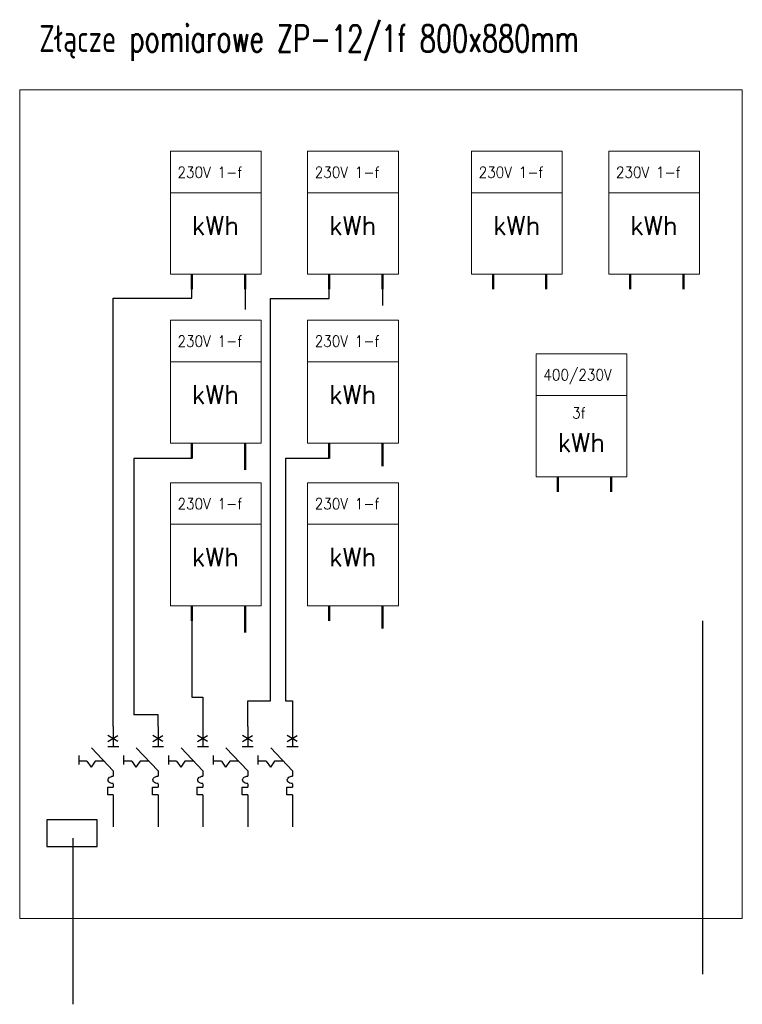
# Model space of a CAD drawing. Header units: millimetres. Extents: x 1575 to 12653, y -3998 to 8126.
# Tile 8 of 11: x 2487 to 3427, y 6845 to 8126. Entities that reach past the tile are written whole.
import ezdxf
from ezdxf.enums import TextEntityAlignment as Align
from ezdxf.lldxf.tags import DXFTag

# ---------------------------------------------------------------- set-up
doc = ezdxf.new("R2010")
doc.units = ezdxf.units.MM
doc.linetypes.add('ACAD_ISO03W100', pattern=[30, 12, -18])
for name, color, linetype, lineweight in [('Cienka', 4, 'Continuous', 15), ('Opisy', 30, 'Continuous', 25), ('Prad', 1, 'Continuous', 30), ('przerywana', 254, 'DASHED', 15)]:
    doc.layers.add(name, color=color, linetype=linetype, lineweight=lineweight)
doc.layers.add('EE_SYGOCHR_SYM', color=1, linetype='Continuous')
doc.styles.get("Standard").update_dxf_attribs({"font": 'romans.shx'})
tags = doc.linetypes.add('DASHED', pattern=[19.05, 12.7, -6.35]).pattern_tags.tags
tags[6:7] = [DXFTag(74, 4), DXFTag(75, 0), DXFTag(340, '0'), DXFTag(46, 1.0), DXFTag(50, 0.0), DXFTag(44, 0.0), DXFTag(45, 0.0)]
tags[4:5] = [DXFTag(74, 4), DXFTag(75, 0), DXFTag(340, '0'), DXFTag(46, 1.0), DXFTag(50, 0.0), DXFTag(44, 0.0), DXFTag(45, 0.0)]

msp = doc.modelspace()

# ---------------------------------------------------------------- linework, layer by layer
at = {"layer": 'Cienka', "lineweight": 15}
for p, q in [((2683, 7955.3, 0), (2683, 7795.3, 0)), ((2801, 7955.3, 0), (2683, 7955.3, 0)), ((2801, 7795.3, 0), (2801, 7955.3, 0)), ((2861.6, 7955.3, 0), (2861.6, 7795.3, 0)), ((2979.6, 7955.3, 0), (2861.6, 7955.3, 0)), ((2979.6, 7795.3, 0), (2979.6, 7955.3, 0)), ((3074.7, 7955.3, 0), (3074.7, 7795.3, 0)), ((3192.7, 7955.3, 0), (3074.7, 7955.3, 0)), ((3192.7, 7795.3, 0), (3192.7, 7955.3, 0)), ((3371.3, 7955.3, 0), (3253.3, 7955.3, 0)), ((3253.3, 7955.3, 0), (3253.3, 7795.3, 0)), ((3371.3, 7795.3, 0), (3371.3, 7955.3, 0)), ((2683, 7901.3, 0), (2801, 7901.3, 0)), ((2861.6, 7901.3, 0), (2979.6, 7901.3, 0)), ((3074.7, 7901.3, 0), (3192.7, 7901.3, 0)), ((3253.3, 7901.3, 0), (3371.3, 7901.3, 0)), ((2683, 7795.3, 0), (2801, 7795.3, 0)), ((2861.6, 7795.3, 0), (2979.6, 7795.3, 0)), ((3074.7, 7795.3, 0), (3192.7, 7795.3, 0)), ((3253.3, 7795.3, 0), (3371.3, 7795.3, 0)), ((2801, 7735.5, 0), (2683, 7735.5, 0)), ((2683, 7735.5, 0), (2683, 7575.5, 0)), ((2801, 7575.5, 0), (2801, 7735.5, 0)), ((2979.6, 7735.5, 0), (2861.6, 7735.5, 0)), ((2861.6, 7735.5, 0), (2861.6, 7575.5, 0)), ((2979.6, 7575.5, 0), (2979.6, 7735.5, 0)), ((3158.9, 7691.7, 0), (3158.9, 7531.7, 0)), ((3276.9, 7691.7, 0), (3158.9, 7691.7, 0)), ((3276.9, 7531.7, 0), (3276.9, 7691.7, 0)), ((2683, 7681.5, 0), (2801, 7681.5, 0)), ((2861.6, 7681.5, 0), (2979.6, 7681.5, 0)), ((3158.9, 7637.7, 0), (3276.9, 7637.7, 0)), ((2683, 7575.5, 0), (2801, 7575.5, 0)), ((2861.6, 7575.5, 0), (2979.6, 7575.5, 0)), ((2683, 7524, 0), (2683, 7364, 0)), ((2801, 7524, 0), (2683, 7524, 0)), ((2801, 7364, 0), (2801, 7524, 0)), ((2861.6, 7524, 0), (2861.6, 7364, 0)), ((2979.6, 7524, 0), (2861.6, 7524, 0)), ((2979.6, 7364, 0), (2979.6, 7524, 0)), ((3158.9, 7531.7, 0), (3276.9, 7531.7, 0)), ((2683, 7470, 0), (2801, 7470, 0)), ((2861.6, 7470, 0), (2979.6, 7470, 0)), ((2683, 7364, 0), (2801, 7364, 0)), ((2861.6, 7364, 0), (2979.6, 7364, 0))]:
    msp.add_line(p, q, dxfattribs=at)
at = {"layer": 'Cienka', "lineweight": 50}
for p, q in [((2711, 7775.7, 0), (2711, 7795.3, 0)), ((2780.2, 7795.3, 0), (2780.2, 7775.7, 0)), ((2889.6, 7775.7, 0), (2889.6, 7795.3, 0)), ((2958.8, 7795.3, 0), (2958.8, 7775.7, 0)), ((3102.7, 7775.7, 0), (3102.7, 7795.3, 0)), ((3172, 7795.3, 0), (3172, 7775.7, 0)), ((3281.3, 7775.7, 0), (3281.3, 7795.3, 0)), ((3350.6, 7795.3, 0), (3350.6, 7775.7, 0)), ((2711, 7555.8, 0), (2711, 7575.5, 0)), ((2780.2, 7575.5, 0), (2780.2, 7540.8, 0)), ((2889.6, 7555.8, 0), (2889.6, 7575.5, 0)), ((2958.8, 7575.5, 0), (2958.8, 7545.8, 0)), ((3186.9, 7512.1, 0), (3186.9, 7531.7, 0)), ((3256.2, 7531.7, 0), (3256.2, 7512.1, 0)), ((2711, 7344.3, 0), (2711, 7364, 0)), ((2780.2, 7364, 0), (2780.2, 7329.3, 0)), ((2889.6, 7344.3, 0), (2889.6, 7364, 0)), ((2958.8, 7364, 0), (2958.8, 7334.3, 0))]:
    msp.add_line(p, q, dxfattribs=at)
at = {"layer": 'EE_SYGOCHR_SYM'}
for p, q in [((2608.8, 7207, 0), (2608.8, 7180.5, 0)), ((2667.1, 7207, 0), (2667.1, 7180.5, 0)), ((2725.4, 7207, 0), (2725.4, 7180.5, 0)), ((2783.7, 7207, 0), (2783.7, 7180.5, 0)), ((2841.9, 7207, 0), (2841.9, 7180.5, 0)), ((2601.9, 7195.8, 0), (2614.9, 7188, 0)), ((2601.9, 7187.4, 0), (2614.9, 7195.3, 0)), ((2660.2, 7195.8, 0), (2673.2, 7188, 0)), ((2660.2, 7187.4, 0), (2673.2, 7195.3, 0)), ((2718.4, 7195.8, 0), (2731.5, 7188, 0)), ((2718.4, 7187.4, 0), (2731.5, 7195.3, 0)), ((2776.7, 7195.8, 0), (2789.7, 7188, 0)), ((2776.7, 7187.4, 0), (2789.7, 7195.3, 0)), ((2835, 7195.8, 0), (2848, 7188, 0)), ((2835, 7187.4, 0), (2848, 7195.3, 0)), ((2580.4, 7179.2, 0), (2608.8, 7149.4, 0)), ((2616, 7180.5, 0), (2601.6, 7180.5, 0)), ((2638.7, 7179.2, 0), (2667.1, 7149.4, 0)), ((2674.3, 7180.5, 0), (2659.9, 7180.5, 0)), ((2697, 7179.2, 0), (2725.4, 7149.4, 0)), ((2732.6, 7180.5, 0), (2718.2, 7180.5, 0)), ((2755.3, 7179.2, 0), (2783.7, 7149.4, 0)), ((2790.9, 7180.5, 0), (2776.4, 7180.5, 0)), ((2813.5, 7179.2, 0), (2841.9, 7149.4, 0)), ((2849.2, 7180.5, 0), (2834.7, 7180.5, 0)), ((2608.8, 7149.4, 0), (2608.8, 7142.3, 0)), ((2667.1, 7149.4, 0), (2667.1, 7142.3, 0)), ((2725.4, 7149.4, 0), (2725.4, 7142.3, 0)), ((2783.7, 7149.4, 0), (2783.7, 7142.3, 0)), ((2841.9, 7149.4, 0), (2841.9, 7142.3, 0)), ((2601.5, 7118, 0), (2601.5, 7127.8, 0)), ((2601.5, 7127.8, 0), (2608.8, 7127.8, 0)), ((2608.8, 7132.5, 0), (2608.8, 7127.8, 0)), ((2659.8, 7127.8, 0), (2667.1, 7127.8, 0)), ((2659.8, 7118, 0), (2659.8, 7127.8, 0)), ((2667.1, 7132.5, 0), (2667.1, 7127.8, 0)), ((2718.1, 7127.8, 0), (2725.4, 7127.8, 0)), ((2718.1, 7118, 0), (2718.1, 7127.8, 0)), ((2725.4, 7132.5, 0), (2725.4, 7127.8, 0)), ((2776.3, 7127.8, 0), (2783.7, 7127.8, 0)), ((2776.3, 7118, 0), (2776.3, 7127.8, 0)), ((2783.7, 7132.5, 0), (2783.7, 7127.8, 0)), ((2834.6, 7127.8, 0), (2841.9, 7127.8, 0)), ((2834.6, 7118, 0), (2834.6, 7127.8, 0)), ((2841.9, 7132.5, 0), (2841.9, 7127.8, 0)), ((2608.8, 7118, 0), (2601.5, 7118, 0)), ((2667.1, 7118, 0), (2659.8, 7118, 0)), ((2725.4, 7118, 0), (2718.1, 7118, 0)), ((2783.7, 7118, 0), (2776.3, 7118, 0)), ((2841.9, 7118, 0), (2834.6, 7118, 0))]:
    msp.add_line(p, q, dxfattribs=at)
at = {"layer": 'EE_SYGOCHR_SYM', "linetype": 'ACAD_ISO03W100'}
for p, q in [((2563.8, 7169.4, 0), (2563.8, 7154, 0)), ((2574.6, 7161.7, 0), (2563.8, 7161.7, 0)), ((2574.6, 7161.7, 0), (2580, 7154.1, 0)), ((2585.4, 7161.7, 0), (2580, 7154.1, 0)), ((2597.1, 7161.7, 0), (2585.4, 7161.7, 0)), ((2622.1, 7169.4, 0), (2622.1, 7154, 0)), ((2632.9, 7161.7, 0), (2622.1, 7161.7, 0)), ((2632.9, 7161.7, 0), (2638.3, 7154.1, 0)), ((2643.7, 7161.7, 0), (2638.3, 7154.1, 0)), ((2655.4, 7161.7, 0), (2643.7, 7161.7, 0)), ((2680.4, 7169.4, 0), (2680.4, 7154, 0)), ((2691.2, 7161.7, 0), (2680.4, 7161.7, 0)), ((2691.2, 7161.7, 0), (2696.6, 7154.1, 0)), ((2702, 7161.7, 0), (2696.6, 7154.1, 0)), ((2713.6, 7161.7, 0), (2702, 7161.7, 0)), ((2738.7, 7169.4, 0), (2738.7, 7154, 0)), ((2749.5, 7161.7, 0), (2738.7, 7161.7, 0)), ((2749.5, 7161.7, 0), (2754.8, 7154.1, 0)), ((2760.2, 7161.7, 0), (2754.8, 7154.1, 0)), ((2771.9, 7161.7, 0), (2760.2, 7161.7, 0)), ((2796.9, 7169.4, 0), (2796.9, 7154, 0)), ((2807.7, 7161.7, 0), (2796.9, 7161.7, 0)), ((2807.7, 7161.7, 0), (2813.1, 7154.1, 0)), ((2818.5, 7161.7, 0), (2813.1, 7154.1, 0)), ((2830.2, 7161.7, 0), (2818.5, 7161.7, 0))]:
    msp.add_line(p, q, dxfattribs=at)
at = {"layer": 'EE_SYGOCHR_SYM', "extrusion": (0, 0, -1)}
for centre in [(2608.8, 7137.4, 0), (2667.1, 7137.4, 0), (2725.4, 7137.4, 0), (2783.7, 7137.4, 0), (2841.9, 7137.4, 0)]:
    msp.add_ellipse(centre, major_axis=(-6.74, 0), ratio=0.720448, start_param=4.712389, end_param=7.853982, dxfattribs=at)
at = {"layer": 'Prad'}
for p, q in [((2711, 7764.1, 0), (2711, 7775.7, 0)), ((2780.2, 7775.7, 0), (2780.2, 7749.6, 0)), ((2889.6, 7763.7, 0), (2889.6, 7775.7, 0)), ((2958.8, 7775.7, 0), (2958.8, 7754.6, 0)), ((2608.8, 7207, 0), (2608.8, 7764.1, 0)), ((2608.8, 7764.1, 0), (2711, 7764.1, 0)), ((2813.1, 7240.4, 0), (2813.1, 7763.7, 0)), ((2813.1, 7763.7, 0), (2889.6, 7763.7, 0)), ((2635.7, 7555.8, 0), (2635.7, 7222, 0)), ((2711, 7555.8, 0), (2635.7, 7555.8, 0)), ((2832.9, 7555.8, 0), (2832.9, 7240.5, 0)), ((2889.6, 7555.8, 0), (2832.9, 7555.8, 0)), ((2711, 7344.3, 0), (2711, 7245, 0)), ((3375.4, 7344.3, 0), (3375.4, 6884.5, 0)), ((2711, 7245, 0), (2725.4, 7245, 0)), ((2725.4, 7245, 0), (2725.4, 7207, 0)), ((2783.7, 7207, 0), (2783.7, 7240.4, 0)), ((2783.7, 7240.4, 0), (2813.1, 7240.4, 0)), ((2832.9, 7240.5, 0), (2841.9, 7240.5, 0)), ((2841.9, 7240.5, 0), (2841.9, 7207, 0)), ((2667.1, 7222, 0), (2635.7, 7222, 0)), ((2667.1, 7207, 0), (2667.1, 7222, 0)), ((2608.8, 7118, 0), (2608.8, 7076.4, 0)), ((2667.1, 7118, 0), (2667.1, 7076.4, 0)), ((2725.4, 7118, 0), (2725.4, 7076.4, 0)), ((2783.7, 7118, 0), (2783.7, 7076.4, 0)), ((2841.9, 7118, 0), (2841.9, 7076.4, 0)), ((2556.3, 7061.8), (2556.3, 6845.5))]:
    msp.add_line(p, q, dxfattribs=at)
msp.add_lwpolyline([(2522.4, 7050.7), (2587.9, 7050.7), (2587.9, 7085.6), (2522.4, 7085.6)], close=True, dxfattribs=at)
at = {"layer": 'przerywana', "linetype": 'Continuous', "ltscale": 20, "elevation": 0}
msp.add_lwpolyline([(2487.1, 8035.1), (3427, 8035.1), (3427, 6957.1), (2487.1, 6957.1)], close=True, dxfattribs=at)

# ---------------------------------------------------------------- texts
at = {"layer": 'Cienka', "width": 0.9}
for s, p in [('230V 1-f', (2692.3, 7920.8, 0)), ('230V 1-f', (2870.8, 7920.8, 0)), ('230V 1-f', (3084, 7920.8, 0)), ('230V 1-f', (3262.6, 7920.8, 0)), ('230V 1-f', (2692.3, 7701, 0)), ('230V 1-f', (2870.8, 7701, 0)), ('400/230V', (3168.2, 7657.2, 0)), ('3f', (3205.6, 7607.7, 0)), ('230V 1-f', (2692.3, 7489.5, 0)), ('230V 1-f', (2870.8, 7489.5, 0))]:
    msp.add_text(s, height=14.4, dxfattribs=at).set_placement(p)
at = {"layer": 'Cienka'}
for p in [(2710.8, 7846.7, 0), (2889.4, 7846.7, 0), (3102.5, 7846.7, 0), (3281.1, 7846.7, 0), (2710.8, 7626.9, 0), (2889.4, 7626.9, 0), (3186.7, 7564.4, 0), (2710.8, 7415.4, 0), (2889.4, 7415.4, 0)]:
    msp.add_text('kWh', height=24, dxfattribs=at).set_placement(p)
at = {"layer": 'Opisy', "width": 0.7}
msp.add_text('Złącze pomiarowe ZP-12/1f 800x880mm', height=35, dxfattribs=at).set_placement((2512.5, 8119.5, 0), align=Align.TOP_LEFT)

doc.saveas('drawing.dxf')
